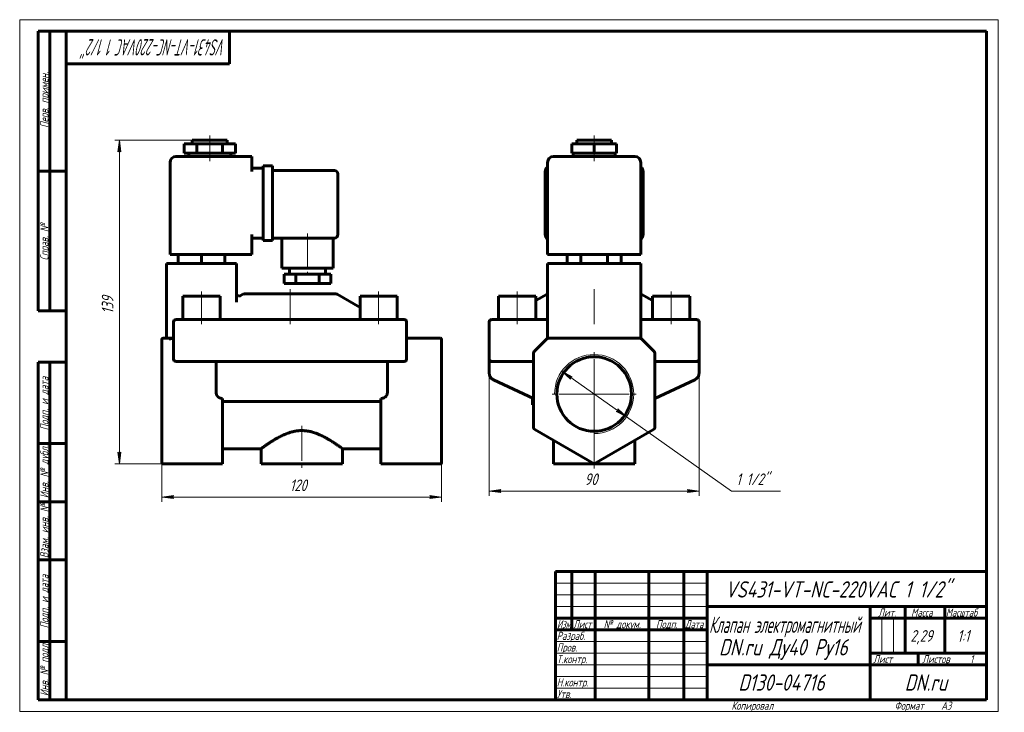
# Model space of a CAD drawing. Header units: millimetres. Extents: x 0 to 423, y 0 to 297.
import ezdxf

# ---------------------------------------------------------------- set-up
doc = ezdxf.new("R2010")
doc.units = ezdxf.units.MM
for name, pattern in [('K5LT_AXLED', [19.5, 15, -1.5, 1.5, -1.5]), ('K5LT_BASIC', [0]), ('K5LT_THIN', [0])]:
    doc.linetypes.add(name, pattern=pattern)
doc.layers.add('Системный слой', color=7, linetype='Continuous')
doc.layers.add('Системный слой (1)', color=7, linetype='Continuous', true_color=0x6c6c6c)
doc.styles.add('KDIMTEXTSTYLE', font='GOST_AU.SHX', dxfattribs={"width": 0.96, "oblique": 15, "height": 5})
doc.styles.add('KTEXTSTYLE', font='GOST_AU.SHX', dxfattribs={"width": 0.96, "height": 5})
doc.dimstyles.new('KDIMSTYLE (1.00)', dxfattribs={"dimtxt": 5, "dimasz": 1, "dimexe": 2, "dimexo": 0, "dimgap": 1, "dimtad": 1, "dimtxsty": 'KDIMTEXTSTYLE', "dimsah": 1, "dimcen": 0, "dimdle": 1, "dimadec": 0, "dimazin": 0, "dimtfac": 0.667, "dimtmove": 0, "dimatfit": 3, "dimfxl": 1, "dimtvp": 1, "dimtolj": 1, "dimtzin": 0, "dimarcsym": 0})

# ---------------------------------------------------------------- blocks, each defined once
blk = doc.blocks.new('U0')
at = {"layer": 'Системный слой (1)', "color": 150, "linetype": 'K5LT_BASIC', "lineweight": 60, "true_color": 0x0080ff}
for q in [(266.56, 172.84), (266.56, 172.83), (266.56, 172.83)]:
    blk.add_line((266.56, 172.83), q, dxfattribs=at)
blk = doc.blocks.new('U1')
at = {"layer": 'Системный слой (1)', "color": 150, "linetype": 'K5LT_BASIC', "lineweight": 60, "true_color": 0x0080ff}
for q in [(226.27, 159.95), (226.56, 160.24)]:
    blk.add_line((226.56, 160.24), q, dxfattribs=at)
blk = doc.blocks.new('U2')
at = {"layer": 'Системный слой (1)', "color": 150, "linetype": 'K5LT_BASIC', "lineweight": 60, "true_color": 0x0080ff}
for p, q in [((226.36, 160.04), (226.32, 160)), ((226.41, 160.09), (226.4, 160.09))]:
    blk.add_line(p, q, dxfattribs=at)
blk = doc.blocks.new('U3')
at = {"layer": 'Системный слой (1)', "color": 150, "linetype": 'K5LT_BASIC', "lineweight": 60, "true_color": 0x0080ff}
for q in [(266.56, 160.24), (266.85, 159.95)]:
    blk.add_line((266.56, 160.24), q, dxfattribs=at)
blk = doc.blocks.new('U4')
at = {"layer": 'Системный слой (1)', "color": 150, "linetype": 'K5LT_BASIC', "lineweight": 60, "true_color": 0x0080ff}
for q in [(226.56, 172.84), (226.56, 172.83), (226.56, 172.83)]:
    blk.add_line((226.56, 172.83), q, dxfattribs=at)
blk = doc.blocks.new('D0')
at = {"layer": 'Системный слой (1)'}
for points in [[(201.56, 94.58), (206.56, 95.24), (206.06, 94.58), (206.56, 93.92)], [(286.56, 93.92), (291.56, 94.58), (286.56, 95.24), (287.06, 94.58)]]:
    blk.add_hatch(color=7, dxfattribs=at).paths.add_polyline_path(points)
at = {"layer": 'Системный слой (1)', "color": 7, "linetype": 'K5LT_THIN', "lineweight": 18}
for p, q in [((201.56, 156.04), (201.56, 92.58)), ((291.56, 153.83), (291.56, 92.58)), ((201.56, 94.58), (206.56, 95.24)), ((206.56, 93.92), (201.56, 94.58)), ((206.56, 95.24), (206.06, 94.58)), ((206.06, 94.58), (206.56, 93.92)), ((287.06, 94.58), (286.56, 95.24)), ((286.56, 95.24), (291.56, 94.58)), ((291.56, 94.58), (286.56, 93.92)), ((286.56, 93.92), (287.06, 94.58))]:
    blk.add_line(p, q, dxfattribs=at)
blk.add_wipeout([(242.47, 95.58), (242.47, 102.97), (250.32, 102.97), (250.32, 95.58)]).dxf.layer = 'Системный слой (1)'
blk.add_line((201.56, 94.58), (291.56, 94.58), dxfattribs=at)
at = {"layer": 'Системный слой (1)', "color": 7, "insert": (242.47, 102.17), "char_height": 5, "attachment_point": 1, "style": 'KTEXTSTYLE'}
blk.add_mtext('\\H5.0;\\W1.000;\\Q15;\\Q15;\\W0.965;90', dxfattribs=at)
blk = doc.blocks.new('KDIMARROW_01')
at = {"layer": 'Системный слой'}
blk.add_hatch(color=0, dxfattribs=at).paths.add_polyline_path([(-5, -0.66), (0, 0), (-5, 0.66), (-4.5, 0)])
at = {"layer": 'Системный слой', "color": 0, "linetype": 'K5LT_THIN', "lineweight": 18}
for p, q in [((-4.5, 0), (-5, 0.66)), ((-5, 0.66), (0, 0)), ((0, 0), (-5, -0.66)), ((-5, -0.66), (-4.5, 0))]:
    blk.add_line(p, q, dxfattribs=at)
at = {"layer": 'Системный слой (1)', "color": 0, "linetype": 'K5LT_THIN', "lineweight": 18}
blk.add_line((61.07, 136.24), (60.07, 136.24), dxfattribs=at)
blk = doc.blocks.new('D1')
at = {"layer": 'Системный слой (1)'}
for points in [[(237.14, 143.7), (232.67, 146.05), (236.38, 142.63), (236.35, 143.45)], [(260.44, 126.43), (256.74, 129.86), (256.77, 129.03), (255.98, 128.78)]]:
    blk.add_hatch(color=7, dxfattribs=at).paths.add_polyline_path(points)
at = {"layer": 'Системный слой (1)', "color": 7, "linetype": 'K5LT_THIN', "lineweight": 18}
for p, q in [((232.67, 146.05), (237.14, 143.7)), ((236.38, 142.63), (232.67, 146.05)), ((232.67, 146.05), (260.44, 126.43)), ((237.14, 143.7), (236.35, 143.45)), ((236.35, 143.45), (236.38, 142.63)), ((255.98, 128.78), (256.77, 129.03)), ((260.44, 126.43), (255.98, 128.78)), ((256.77, 129.03), (256.74, 129.86)), ((256.74, 129.86), (260.44, 126.43))]:
    blk.add_line(p, q, dxfattribs=at)
blk.add_wipeout([(307.54, 95.58), (307.54, 102.97), (323.89, 102.97), (323.89, 95.58)]).dxf.layer = 'Системный слой (1)'
for p, q in [((260.44, 126.43), (305.54, 94.58)), ((305.54, 94.58), (326.57, 94.58))]:
    blk.add_line(p, q, dxfattribs=at)
at = {"layer": 'Системный слой (1)', "color": 7, "insert": (307.54, 102.17), "char_height": 5, "attachment_point": 1, "style": 'KTEXTSTYLE'}
blk.add_mtext('\\H5.0;\\W1.000;\\Q15;\\Q15;\\W0.965;1 1/2"', dxfattribs=at)
blk = doc.blocks.new('U5')
at = {"layer": 'Системный слой (1)', "color": 30, "linetype": 'K5LT_AXLED', "lineweight": 18, "true_color": 0xff8000}
for q in [(246.56, 154.24), (228.56, 136.24), (264.56, 136.24), (246.56, 118.24)]:
    blk.add_line((246.56, 136.24), q, dxfattribs=at)
blk = doc.blocks.new('U6')
at = {"layer": 'Системный слой (1)', "color": 150, "linetype": 'K5LT_BASIC', "lineweight": 60, "true_color": 0x0080ff}
for p, q in [((93.3, 178.6), (93.07, 179.24)), ((93.9, 178.26), (93.3, 178.6)), ((94.57, 178.37), (93.9, 178.26))]:
    blk.add_line(p, q, dxfattribs=at)
blk = doc.blocks.new('U7')
at = {"layer": 'Системный слой (1)', "color": 150, "linetype": 'K5LT_BASIC', "lineweight": 60, "true_color": 0x0080ff}
for p, q in [((87.07, 112.74), (103.57, 112.74)), ((138.57, 112.74), (155.07, 112.74))]:
    blk.add_line(p, q, dxfattribs=at)
blk = doc.blocks.new('D2')
at = {"layer": 'Системный слой (1)'}
for points in [[(61.07, 92), (66.07, 92.65), (65.57, 92), (66.07, 91.34)], [(181.07, 92), (176.07, 92.65), (176.57, 92), (176.07, 91.34)]]:
    blk.add_hatch(color=7, dxfattribs=at).paths.add_polyline_path(points)
at = {"layer": 'Системный слой (1)', "color": 7, "linetype": 'K5LT_THIN', "lineweight": 18}
for p, q in [((61.07, 136.24), (61.07, 90)), ((181.07, 127.89), (181.07, 90)), ((61.07, 92), (66.07, 92.65)), ((66.07, 91.34), (61.07, 92)), ((66.07, 92.65), (65.57, 92)), ((65.57, 92), (66.07, 91.34)), ((176.57, 92), (176.07, 92.65)), ((176.07, 92.65), (181.07, 92)), ((181.07, 92), (176.07, 91.34)), ((176.07, 91.34), (176.57, 92))]:
    blk.add_line(p, q, dxfattribs=at)
blk.add_wipeout([(115.93, 93), (115.93, 100.38), (125.8, 100.38), (125.8, 93)]).dxf.layer = 'Системный слой (1)'
blk.add_line((181.07, 92), (61.07, 92), dxfattribs=at)
at = {"layer": 'Системный слой (1)', "color": 7, "insert": (115.93, 99.58), "char_height": 5, "attachment_point": 1, "style": 'KTEXTSTYLE'}
blk.add_mtext('\\H5.0;\\W1.000;\\Q15;\\Q15;\\W0.965;120', dxfattribs=at)
blk = doc.blocks.new('D3')
at = {"layer": 'Системный слой (1)'}
for points in [[(43.48, 240.24), (42.83, 245.24), (42.17, 240.24), (42.83, 240.74)], [(42.83, 106.24), (43.48, 111.24), (42.83, 110.74), (42.17, 111.24)]]:
    blk.add_hatch(color=7, dxfattribs=at).paths.add_polyline_path(points)
at = {"layer": 'Системный слой (1)', "color": 7, "linetype": 'K5LT_THIN', "lineweight": 18}
for p, q in [((74.07, 245.24), (40.83, 245.24)), ((42.17, 240.24), (42.83, 245.24)), ((42.83, 245.24), (43.48, 240.24)), ((42.83, 240.74), (42.17, 240.24)), ((43.48, 240.24), (42.83, 240.74)), ((42.83, 106.24), (42.17, 111.24)), ((42.17, 111.24), (42.83, 110.74)), ((42.83, 110.74), (43.48, 111.24)), ((43.48, 111.24), (42.83, 106.24)), ((61.28, 106.24), (40.83, 106.24))]:
    blk.add_line(p, q, dxfattribs=at)
blk.add_wipeout([(41.83, 170.73), (34.44, 170.73), (34.44, 180.35), (41.83, 180.35)]).dxf.layer = 'Системный слой (1)'
blk.add_line((42.83, 106.24), (42.83, 245.24), dxfattribs=at)
at = {"layer": 'Системный слой (1)', "color": 7, "insert": (35.24, 170.73), "char_height": 5, "attachment_point": 1, "rotation": 90, "style": 'KTEXTSTYLE'}
blk.add_mtext('\\H5.0;\\W1.000;\\Q15;\\Q15;\\W0.965;139', dxfattribs=at)
blk = doc.blocks.new('U8')
at = {"color": 7, "linetype": 'K5LT_THIN', "lineweight": 18}
for p, q in [((0, 0), (0, 297)), ((0, 297), (420, 297)), ((420, 297), (420, 0)), ((230, 55), (295, 55)), ((230, 50), (295, 50)), ((230, 45), (295, 45)), ((369.96, 25), (369.96, 40)), ((374.98, 25), (374.98, 40)), ((230, 30), (295, 30)), ((230, 25), (295, 25)), ((230, 20), (295, 20)), ((230, 15), (295, 15)), ((230, 10), (295, 10)), ((420, 0), (0, 0))]:
    blk.add_line(p, q, dxfattribs=at)
at = {"color": 150, "linetype": 'K5LT_BASIC', "lineweight": 60, "true_color": 0x0080ff}
for p, q in [((8, 172), (8, 292)), ((20, 292), (8, 292)), ((13, 172), (13, 292)), ((20, 5), (20, 292)), ((20, 292), (415, 292)), ((90, 292), (90, 278)), ((415, 292), (415, 5)), ((90, 278), (20, 278)), ((20, 232), (8, 232)), ((20, 172), (8, 172)), ((8, 5), (8, 150)), ((20, 150), (8, 150)), ((13, 5), (13, 150)), ((20, 115), (8, 115)), ((20, 90), (8, 90)), ((20, 65), (8, 65)), ((230, 60), (415, 60)), ((230, 5), (230, 60)), ((237, 35), (237, 60)), ((247, 5), (247, 60)), ((270, 5), (270, 60)), ((285, 5), (285, 60)), ((295, 5), (295, 60)), ((295, 45), (415, 45)), ((365, 5), (365, 45)), ((380, 25), (380, 45)), ((397, 25), (397, 45)), ((230, 40), (295, 40)), ((365, 40), (380, 40)), ((380, 40), (415, 40)), ((230, 35), (295, 35)), ((20, 30), (8, 30)), ((365, 25), (415, 25)), ((385.57, 20), (385.57, 25)), ((295, 20), (365, 20)), ((365, 20), (415, 20)), ((20, 5), (8, 5)), ((415, 5), (20, 5))]:
    blk.add_line(p, q, dxfattribs=at)
at = {"color": 7, "attachment_point": 1, "style": 'KTEXTSTYLE'}
for s, insert, char_height, rotation in [('\\H5.0;\\W1.000;\\Q15;\\Q15;\\W0.607;\\H7.00;VS431-VT-NC-220VAC 1 1/2"', (88.53, 281.64), 7, 180), ('\\H5.0;\\W1.000;\\Q15;\\Q15;\\W0.965;\\H3.50;Перв. примен.', (8.82, 250.52), 3.5, 90), ('\\H5.0;\\W1.000;\\Q15;\\Q15;\\W0.965;\\H3.50;Справ. №', (8.82, 193.63), 3.5, 90), ('\\H5.0;\\W1.000;\\Q15;\\Q15;\\W0.965;\\H3.50;Подп. и дата', (8.82, 120.66), 3.5, 90), ('\\H5.0;\\W1.000;\\Q15;\\Q15;\\W0.965;\\H3.50;Инв. № дубл.', (8.82, 91.57), 3.5, 90), ('\\H5.0;\\W1.000;\\Q15;\\Q15;\\W0.965;\\H3.50;Взам. инв. №', (8.82, 65.8), 3.5, 90), ('\\H5.0;\\W1.000;\\Q15;\\Q15;\\W0.965;\\H3.50;Подп. и дата', (8.82, 35.66), 3.5, 90), ('\\H5.0;\\W1.000;\\Q15;\\Q15;\\W0.965;\\H3.50;Инв. № подл.', (8.82, 6.57), 3.5, 90)]:
    blk.add_mtext(s, dxfattribs=dict(at, insert=insert, char_height=char_height, rotation=rotation))
for s, insert, char_height in [('\\H5.0;\\W1.000;\\Q15;\\Q15;\\W0.965;\\H7.00;VS431-VT-NC-220VAC 1 1/2"', (302.79, 55.86), 7), ('\\H5.0;\\W1.000;\\Q15;\\Q15;\\W0.965;\\H3.50;Лит.', (368.47, 44.18), 3.5), ('\\H5.0;\\W1.000;\\Q15;\\Q15;\\W0.965;\\H3.50;Масса', (382.58, 44.18), 3.5), ('\\H5.0;\\W1.000;\\Q15;\\Q15;\\W0.930;\\H3.50;Масштаб', (397.52, 44.18), 3.5), ('\\H5.0;\\W1.000;\\Q15;\\Q15;\\W0.784;\\H3.50;Изм.', (230.62, 39.18), 3.5), ('\\H5.0;\\W1.000;\\Q15;\\Q15;\\W0.799;\\H3.50;Лист', (237.61, 39.18), 3.5), ('\\H5.0;\\W1.000;\\Q15;\\Q15;\\W0.965;\\H3.50;№ докум.', (250.63, 39.18), 3.5), ('\\H5.0;\\W1.000;\\Q15;\\Q15;\\W0.965;\\H3.50;Подп.', (273.1, 39.18), 3.5), ('\\H5.0;\\W1.000;\\Q15;\\Q15;\\W0.799;\\H3.50;Дата', (285.61, 39.18), 3.5), ('\\H5.0;\\W1.000;\\Q15;\\Q15;\\W0.672;\\H7.00;Клапан электромагнитный', (295.88, 40.69), 7), ('\\H5.0;\\W1.000;\\Q15;\\Q15;\\W0.965;\\H3.50;Разраб.', (230.5, 34.18), 3.5), ('\\H5.0;\\W1.000;\\Q15;\\Q15;\\W0.965;2,29', (382.3, 34.9), 5), ('\\H5.0;\\W1.000;\\Q15;\\Q15;\\W0.965;{\\c16711680;1:1}', (402.44, 34.9), 5), ('\\H5.0;\\W1.000;\\Q15;\\Q15;\\W0.965;\\H7.00;DN.ru Ду40 Ру16', (300.11, 31.02), 7), ('\\H5.0;\\W1.000;\\Q15;\\Q15;\\W0.965;\\H3.50;Пров.', (230.5, 29.18), 3.5), ('\\H5.0;\\W1.000;\\Q15;\\Q15;\\W0.965;\\H3.50;Т.контр.', (230.5, 24.18), 3.5), ('\\H5.0;\\W1.000;\\Q15;\\Q15;\\W0.965;\\H3.50;Лист', (366.32, 24.18), 3.5), ('\\H5.0;\\W1.000;\\Q15;\\Q15;\\W0.965;\\H3.50;Листов', (387.36, 24.18), 3.5), ('\\H5.0;\\W1.000;\\Q15;\\Q15;\\W0.965;\\H3.50;1', (407.91, 24.18), 3.5), ('\\H5.0;\\W1.000;\\Q15;\\Q15;\\W0.965;\\H3.50;Н.контр.', (230.5, 14.18), 3.5), ('\\H5.0;\\W1.000;\\Q15;\\Q15;\\W0.965;\\H7.00;D130-04716', (308.45, 15.86), 7), ('\\H5.0;\\W1.000;\\Q15;\\Q15;\\W0.965;\\H7.00;DN.ru', (379.84, 15.86), 7), ('\\H5.0;\\W1.000;\\Q15;\\Q15;\\W0.965;\\H3.50;Утв.', (230.5, 9.18), 3.5), ('\\H5.0;\\W1.000;\\Q15;\\Q15;\\W0.965;\\H3.50;Копировал', (305.5, 4.18), 3.5), ('\\H5.0;\\W1.000;\\Q15;\\Q15;\\W0.965;\\H3.50;Формат', (375.5, 4.18), 3.5), ('\\H5.0;\\W1.000;\\Q15;\\Q15;\\W0.965;\\H3.50;A3', (395.5, 4.18), 3.5)]:
    blk.add_mtext(s, dxfattribs=dict(at, insert=insert, char_height=char_height))

msp = doc.modelspace()

# ---------------------------------------------------------------- linework, layer by layer
at = {"layer": 'Системный слой (1)', "color": 150, "linetype": 'K5LT_BASIC', "lineweight": 60, "true_color": 0x0080ff}
for p, q in [((74.07, 243.741), (74.07, 245.241)), ((74.07, 245.241), (89.07, 245.241)), ((89.07, 243.741), (89.07, 245.241)), ((239.059, 243.741), (239.059, 245.241)), ((239.059, 245.241), (254.059, 245.241)), ((254.059, 243.741), (254.059, 245.241)), ((70.57, 239.741), (70.57, 243.741)), ((70.57, 243.741), (76.07, 243.741)), ((76.07, 243.741), (87.07, 243.741)), ((76.07, 239.741), (76.07, 243.741)), ((87.07, 239.741), (87.07, 243.741)), ((87.07, 243.741), (92.57, 243.741)), ((92.57, 239.741), (92.57, 243.741)), ((237.033, 243.741), (246.559, 243.741)), ((237.033, 239.741), (237.033, 243.741)), ((246.559, 239.741), (246.559, 243.741)), ((246.559, 243.741), (256.085, 243.741)), ((256.085, 239.741), (256.085, 243.741)), ((99.57, 238.241), (67.07, 238.241)), ((70.57, 239.741), (76.07, 239.741)), ((72.57, 238.241), (72.57, 239.741)), ((76.07, 239.741), (87.07, 239.741)), ((87.07, 239.741), (92.57, 239.741)), ((90.57, 238.241), (90.57, 239.741)), ((99.57, 238.241), (99.57, 235.741)), ((264.059, 238.241), (229.059, 238.241)), ((237.033, 239.741), (246.559, 239.741)), ((237.559, 238.241), (237.559, 239.741)), ((246.559, 239.741), (256.085, 239.741)), ((255.559, 238.241), (255.559, 239.741)), ((64.57, 196.241), (64.57, 235.741)), ((99.57, 231.741), (99.57, 235.741)), ((99.57, 233.241), (104.57, 233.241)), ((104.57, 234.241), (108.57, 234.241)), ((104.57, 231.741), (104.57, 234.241)), ((108.57, 234.241), (108.57, 231.741)), ((226.559, 196.241), (226.559, 235.741)), ((266.559, 196.241), (266.559, 235.741)), ((104.57, 231.741), (104.57, 204.741)), ((108.57, 232.241), (135.07, 232.241)), ((108.57, 231.741), (108.57, 204.741)), ((136.57, 230.741), (136.57, 204.741)), ((225.559, 204.741), (225.559, 231.741)), ((267.559, 231.741), (267.559, 204.741)), ((99.57, 196.241), (99.57, 204.741)), ((99.57, 203.241), (104.57, 203.241)), ((104.57, 202.241), (104.57, 204.741)), ((108.57, 204.741), (108.57, 202.241)), ((108.57, 203.241), (135.07, 203.241)), ((112.57, 203.241), (112.57, 190.241)), ((134.57, 203.241), (134.57, 190.241)), ((104.57, 202.241), (108.57, 202.241)), ((67.07, 196.241), (64.57, 196.241)), ((67.07, 196.241), (99.57, 196.241)), ((68.07, 196.241), (68.07, 192.241)), ((78.07, 196.241), (78.07, 192.241)), ((88.07, 196.241), (88.07, 192.241)), ((229.059, 196.241), (226.559, 196.241)), ((229.059, 196.241), (264.059, 196.241)), ((235.012, 196.241), (235.012, 192.241)), ((240.785, 196.241), (240.785, 192.241)), ((252.332, 196.241), (252.332, 192.241)), ((258.106, 196.241), (258.106, 192.241)), ((266.559, 196.241), (264.059, 196.241)), ((63.07, 192.241), (63.07, 160.241)), ((63.07, 192.241), (65.57, 192.241)), ((90.57, 192.241), (65.57, 192.241)), ((90.57, 192.241), (93.07, 192.241)), ((93.07, 192.241), (93.07, 175.712)), ((134.57, 190.241), (112.57, 190.241)), ((115.82, 190.241), (115.82, 187.741)), ((131.32, 190.241), (131.32, 187.741)), ((226.559, 192.241), (229.059, 192.241)), ((226.559, 192.241), (226.559, 160.241)), ((264.059, 192.241), (229.059, 192.241)), ((264.059, 192.241), (266.559, 192.241)), ((266.559, 192.241), (266.559, 160.241)), ((113.57, 187.741), (113.57, 183.741)), ((118.57, 187.741), (113.57, 187.741)), ((118.57, 187.741), (118.57, 183.741)), ((128.57, 187.741), (118.57, 187.741)), ((133.57, 187.741), (128.57, 187.741)), ((128.57, 187.741), (128.57, 183.741)), ((133.57, 187.741), (133.57, 183.741)), ((118.57, 183.741), (113.57, 183.741)), ((128.57, 183.741), (118.57, 183.741)), ((133.57, 183.741), (128.57, 183.741)), ((70.07, 178.241), (86.07, 178.241)), ((70.07, 168.241), (70.07, 178.241)), ((86.07, 168.241), (86.07, 178.241)), ((95.837, 179.107), (94.569, 178.374)), ((135.802, 179.241), (96.337, 179.241)), ((136.302, 179.107), (146.07, 173.467)), ((146.07, 178.241), (162.07, 178.241)), ((146.07, 168.241), (146.07, 178.241)), ((162.07, 168.241), (162.07, 178.241)), ((205.559, 168.241), (205.559, 178.241)), ((205.559, 178.241), (221.559, 178.241)), ((226.327, 179.107), (221.559, 176.354)), ((221.559, 168.241), (221.559, 178.241)), ((266.791, 179.107), (271.559, 176.354)), ((271.559, 178.241), (287.559, 178.241)), ((271.559, 168.241), (271.559, 178.241)), ((287.559, 168.241), (287.559, 178.241)), ((66.07, 167.241), (66.07, 151.241)), ((67.07, 168.241), (69.07, 168.241)), ((163.07, 168.241), (69.07, 168.241)), ((163.07, 168.241), (165.07, 168.241)), ((166.07, 151.241), (166.07, 167.241)), ((201.559, 167.241), (201.559, 151.241)), ((202.559, 168.241), (204.559, 168.241)), ((204.559, 168.241), (226.559, 168.241)), ((266.559, 168.241), (288.559, 168.241)), ((288.559, 168.241), (290.559, 168.241)), ((291.559, 167.241), (291.559, 151.241)), ((61.07, 159.594), (61.07, 159.741)), ((61.07, 154.18), (61.07, 159.594)), ((64.191, 160.241), (61.57, 160.241)), ((65.57, 160.241), (64.191, 160.241)), ((65.57, 160.241), (66.07, 160.241)), ((166.07, 160.241), (180.57, 160.241)), ((181.07, 159.741), (181.07, 159.594)), ((181.07, 154.18), (181.07, 159.594)), ((226.266, 159.948), (220.852, 154.534)), ((226.278, 159.96), (226.266, 159.948)), ((226.559, 160.241), (226.973, 160.241)), ((266.145, 160.241), (226.973, 160.241)), ((266.559, 160.241), (266.145, 160.241)), ((266.702, 160.098), (266.645, 160.155)), ((272.266, 154.534), (266.852, 159.948)), ((61.07, 153.826), (61.07, 154.18)), ((61.07, 121.829), (61.07, 153.826)), ((181.07, 154.18), (181.07, 153.826)), ((181.07, 121.829), (181.07, 153.826)), ((220.559, 153.826), (220.559, 121.829)), ((272.559, 121.829), (272.559, 153.826)), ((69.07, 150.241), (67.07, 150.241)), ((69.07, 150.241), (111.636, 150.241)), ((84.341, 150.241), (84.341, 136.867)), ((111.636, 150.241), (121.07, 150.241)), ((121.07, 150.241), (130.504, 150.241)), ((130.504, 150.241), (163.07, 150.241)), ((157.798, 150.241), (157.798, 136.867)), ((165.07, 150.241), (163.07, 150.241)), ((201.559, 151.241), (201.559, 150.241)), ((201.559, 151.241), (201.559, 150.363)), ((201.559, 150.484), (201.559, 150.785)), ((201.559, 150.241), (201.559, 150.241)), ((202.559, 150.241), (201.559, 150.241)), ((201.559, 150.241), (201.559, 145.136)), ((204.559, 150.241), (202.559, 150.241)), ((204.559, 150.241), (220.559, 150.241)), ((272.559, 150.241), (288.559, 150.241)), ((290.559, 150.241), (288.559, 150.241)), ((290.559, 150.241), (291.559, 150.241)), ((291.559, 151.241), (291.559, 150.241)), ((291.559, 151.241), (291.559, 150.363)), ((291.559, 150.484), (291.559, 150.755)), ((291.559, 150.241), (291.559, 150.241)), ((291.559, 150.241), (291.559, 145.135)), ((220.559, 134.365), (203.291, 142.417)), ((220.559, 134.365), (203.291, 142.417)), ((203.291, 142.417), (220.559, 134.365)), ((289.827, 142.417), (272.559, 134.365)), ((289.827, 142.417), (272.559, 134.365)), ((87.07, 121.829), (87.07, 134.365)), ((87.07, 133.101), (155.07, 133.101)), ((155.07, 121.829), (155.07, 134.365)), ((220.059, 133.561), (220.059, 134.598)), ((220.059, 131.561), (220.059, 133.561)), ((220.559, 133.561), (220.059, 133.561)), ((220.559, 131.561), (220.059, 131.561)), ((272.559, 134.365), (273.091, 134.613)), ((61.07, 121.396), (61.07, 121.829)), ((61.07, 106.818), (61.07, 121.396)), ((87.07, 121.829), (87.07, 120.963)), ((87.07, 106.241), (87.07, 120.963)), ((155.07, 120.963), (155.07, 121.829)), ((155.07, 106.241), (155.07, 120.963)), ((181.07, 121.829), (181.07, 121.396)), ((181.07, 106.818), (181.07, 121.396)), ((221.059, 120.963), (246.559, 106.241)), ((246.559, 106.241), (272.059, 120.963)), ((229.059, 116.344), (229.059, 106.241)), ((264.059, 116.344), (264.059, 106.241)), ((103.57, 112.741), (103.57, 106.241)), ((138.57, 112.741), (138.57, 106.241)), ((87.07, 106.241), (61.57, 106.241)), ((138.57, 106.241), (103.57, 106.241)), ((155.07, 106.241), (180.57, 106.241)), ((264.059, 106.241), (229.059, 106.241)), ((246.559, 106.241), (246.559, 106.818))]:
    msp.add_line(p, q, dxfattribs=at)
at = {"layer": 'Системный слой (1)', "color": 30, "linetype": 'K5LT_AXLED', "lineweight": 18, "true_color": 0xff8000}
for p, q in [((81.57, 241.741), (81.57, 247.241)), ((246.559, 241.741), (246.559, 247.241)), ((81.57, 236.241), (81.57, 241.741)), ((246.559, 236.241), (246.559, 241.741)), ((123.57, 205.241), (123.57, 185.741)), ((78.07, 166.241), (78.07, 180.241)), ((116.07, 166.241), (116.07, 181.241)), ((154.07, 166.241), (154.07, 180.241)), ((213.559, 166.241), (213.559, 180.241)), ((246.559, 166.241), (246.559, 181.241)), ((279.559, 166.241), (279.559, 180.241))]:
    msp.add_line(p, q, dxfattribs=at)
at = {"layer": 'Системный слой (1)', "color": 150, "linetype": 'K5LT_BASIC', "lineweight": 60, "true_color": 0x0080ff}
msp.add_circle((246.559, 136.241), 16, dxfattribs=at)
for centre, radius, start, end in [((67.07, 235.741), 2.5, 90, 180), ((229.059, 235.741), 2.5, 90, 180), ((264.059, 235.741), 2.5, 0, 90), ((228.059, 231.741), 2.5, 126.8699, 180), ((265.059, 231.741), 2.5, 0, 53.1301), ((135.07, 230.741), 1.5, 0, 90), ((135.07, 204.741), 1.5, 270, 0), ((228.059, 204.741), 2.5, 180, 233.1301), ((265.059, 204.741), 2.5, 306.8699, 0), ((96.337, 178.241), 1, 90, 120), ((135.802, 178.241), 1, 60, 90), ((226.827, 178.241), 1, 105.54227, 120), ((266.291, 178.241), 1, 60, 74.45773), ((67.07, 167.241), 1, 90, 180), ((165.07, 167.241), 1, 0, 90), ((202.559, 167.241), 1, 90, 180), ((290.559, 167.241), 1, 0, 90), ((61.57, 159.741), 0.5, 90, 180), ((180.57, 159.741), 0.5, 0, 90), ((226.973, 159.241), 1, 90, 135), ((266.145, 159.241), 1, 45, 90), ((221.559, 153.826), 1, 135, 180), ((271.559, 153.826), 1, 0, 45), ((67.07, 151.241), 1, 180, 270), ((165.07, 151.241), 1, 270, 0), ((202.559, 151.241), 1, 180, 270), ((290.559, 151.241), 1, 270, 0), ((221.559, 121.829), 1, 180, 240), ((271.559, 121.829), 1, 300, 0)]:
    msp.add_arc(centre, radius, start, end, dxfattribs=at)
at = {"layer": 'Системный слой (1)', "color": 7, "linetype": 'K5LT_THIN', "lineweight": 18}
msp.add_arc((246.559, 136.241), 17, 270, 180, dxfattribs=at)
at = {"layer": 'Системный слой (1)', "color": 150, "linetype": 'K5LT_BASIC', "lineweight": 60, "true_color": 0x0080ff}
for points, knots in [([(93.07, 179.241), (93.07, 179.239), (93.07, 179.238), (93.07, 179.235), (93.07, 179.233), (93.07, 179.229), (93.07, 179.227), (93.07, 179.223), (93.07, 179.221), (93.07, 179.217), (93.07, 179.215), (93.07, 179.212)], [0, 0, 0, 0, 0.6870943, 0.6870943, 1.6870943, 1.6870943, 2.6870943, 2.6870943, 3.6870943, 3.6870943, 5, 5, 5, 5]), ([(226.556, 172.833), (226.557, 172.835), (226.557, 172.836), (226.557, 172.84), (226.558, 172.842), (226.558, 172.846), (226.558, 172.849), (226.559, 172.854), (226.559, 172.857), (226.559, 172.863), (226.559, 172.867), (226.559, 172.87)], [0, 0, 0, 0, 0.4, 0.4, 0.8, 0.8, 1.2, 1.2, 1.6, 1.6, 2, 2, 2, 2]), ([(266.561, 172.833), (266.561, 172.835), (266.561, 172.836), (266.56, 172.84), (266.56, 172.842), (266.56, 172.846), (266.56, 172.849), (266.559, 172.854), (266.559, 172.857), (266.559, 172.863), (266.559, 172.867), (266.559, 172.87)], [0, 0, 0, 0, 0.4, 0.4, 0.8, 0.8, 1.2, 1.2, 1.6, 1.6, 2, 2, 2, 2]), ([(65.57, 160.241), (65.502, 160.241), (65.369, 160.144), (65.164, 160.091), (64.965, 160.035), (64.769, 159.996), (64.573, 159.968), (64.381, 159.951), (64.254, 159.948), (64.191, 159.948)], [0, 0, 0, 0, 0.1940726, 0.3623054, 0.5074538, 0.6457869, 0.7773047, 0.8921854, 1, 1, 1, 1]), ([(203.291, 142.417), (203.29, 142.417), (203.288, 142.418), (203.278, 142.423), (203.268, 142.427), (203.247, 142.438), (203.234, 142.444), (203.196, 142.463), (203.171, 142.476), (203.097, 142.515), (203.048, 142.543), (202.904, 142.631), (202.812, 142.694), (202.617, 142.845), (202.516, 142.935), (202.325, 143.129), (202.236, 143.232), (202.072, 143.452), (201.998, 143.568), (201.865, 143.808), (201.807, 143.933), (201.709, 144.189), (201.669, 144.319), (201.607, 144.584), (201.585, 144.718), (201.564, 144.943), (201.559, 145.035), (201.559, 145.129), (201.559, 145.133), (201.559, 145.136)], [0.0088822, 0.0088822, 0.0088822, 0.0088822, 0.0355288, 0.0355288, 0.2083134, 0.2083134, 0.4432733, 0.4432733, 0.9131933, 0.9131933, 1.8530331, 1.8530331, 3.7238307, 3.7238307, 5.98359, 5.98359, 8.2685239, 8.2685239, 10.5664437, 10.5664437, 12.8647407, 12.8647407, 15.1506502, 15.1506502, 17.4115273, 17.4115273, 18.9435309, 18.9435309, 18.99666, 18.99666, 18.99666, 18.99666]), ([(289.827, 142.417), (289.828, 142.417), (289.83, 142.418), (289.84, 142.423), (289.849, 142.427), (289.871, 142.438), (289.884, 142.444), (289.921, 142.463), (289.946, 142.476), (290.021, 142.515), (290.07, 142.543), (290.214, 142.631), (290.306, 142.694), (290.501, 142.845), (290.602, 142.935), (290.793, 143.129), (290.882, 143.232), (291.046, 143.452), (291.12, 143.568), (291.253, 143.808), (291.311, 143.933), (291.409, 144.189), (291.449, 144.319), (291.511, 144.584), (291.533, 144.718), (291.554, 144.943), (291.559, 145.035), (291.559, 145.129), (291.559, 145.133), (291.559, 145.136)], [0.0088822, 0.0088822, 0.0088822, 0.0088822, 0.0355288, 0.0355288, 0.2083134, 0.2083134, 0.4432733, 0.4432733, 0.9131933, 0.9131933, 1.8530331, 1.8530331, 3.7238307, 3.7238307, 5.98359, 5.98359, 8.2685239, 8.2685239, 10.5664437, 10.5664437, 12.8647407, 12.8647407, 15.1506502, 15.1506502, 17.4115273, 17.4115273, 18.9435309, 18.9435309, 18.99666, 18.99666, 18.99666, 18.99666]), ([(203.291, 142.417), (203.291, 142.417), (203.291, 142.417), (203.291, 142.417), (203.291, 142.417), (203.291, 142.417), (203.291, 142.417), (203.29, 142.417), (203.29, 142.417), (203.289, 142.418), (203.289, 142.418), (203.287, 142.418), (203.287, 142.419), (203.284, 142.42), (203.282, 142.421), (203.277, 142.423), (203.274, 142.425), (203.265, 142.429), (203.26, 142.432), (203.244, 142.439), (203.234, 142.444), (203.205, 142.458), (203.187, 142.468), (203.15, 142.487), (203.132, 142.497), (203.096, 142.516), (203.078, 142.527), (203.046, 142.545), (203.032, 142.553), (203.018, 142.562)], [0.0014088, 0.0014088, 0.0014088, 0.0014088, 0.0040909, 0.0040909, 0.0095906, 0.0095906, 0.02059, 0.02059, 0.0425888, 0.0425888, 0.0865863, 0.0865863, 0.1731726, 0.1731726, 0.3449364, 0.3449364, 0.6413107, 0.6413107, 1.1854758, 1.1854758, 2.1766312, 2.1766312, 3.9645612, 3.9645612, 5.7645612, 5.7645612, 7.5645612, 7.5645612, 9, 9, 9, 9]), ([(289.827, 142.417), (289.827, 142.417), (289.827, 142.417), (289.827, 142.417), (289.827, 142.417), (289.827, 142.417), (289.827, 142.417), (289.828, 142.417), (289.828, 142.417), (289.829, 142.418), (289.829, 142.418), (289.83, 142.418), (289.831, 142.419), (289.834, 142.42), (289.836, 142.421), (289.841, 142.423), (289.844, 142.425), (289.852, 142.429), (289.858, 142.432), (289.874, 142.439), (289.884, 142.444), (289.913, 142.458), (289.931, 142.468), (289.967, 142.487), (289.986, 142.497), (290.022, 142.516), (290.04, 142.527), (290.072, 142.545), (290.086, 142.553), (290.1, 142.562)], [0.0014087, 0.0014087, 0.0014087, 0.0014087, 0.0040909, 0.0040909, 0.0095906, 0.0095906, 0.0205898, 0.0205898, 0.0425884, 0.0425884, 0.0865855, 0.0865855, 0.1731711, 0.1731711, 0.3449334, 0.3449334, 0.6413047, 0.6413047, 1.1854638, 1.1854638, 2.1766074, 2.1766074, 3.9645135, 3.9645135, 5.7645135, 5.7645135, 7.5645135, 7.5645135, 9, 9, 9, 9]), ([(87.07, 134.365), (87.017, 134.366), (86.955, 134.368), (86.863, 134.373), (86.794, 134.379), (86.703, 134.388), (86.615, 134.399), (86.527, 134.412), (86.442, 134.428), (86.357, 134.445), (86.275, 134.465), (86.195, 134.486), (86.117, 134.509), (86.018, 134.541), (85.922, 134.575), (85.831, 134.613), (85.766, 134.642), (85.703, 134.671), (85.642, 134.702), (85.584, 134.733), (85.528, 134.765), (85.468, 134.801), (85.4, 134.845), (85.323, 134.898), (85.257, 134.947), (85.211, 134.984), (85.176, 135.013), (85.139, 135.045), (85.091, 135.088), (85.055, 135.123), (85.002, 135.176), (84.95, 135.23), (84.878, 135.314), (84.816, 135.392), (84.753, 135.48), (84.7, 135.562), (84.654, 135.64), (84.615, 135.71), (84.585, 135.77), (84.554, 135.836), (84.534, 135.882), (84.506, 135.953), (84.488, 136.001), (84.461, 136.08), (84.442, 136.139), (84.425, 136.203), (84.411, 136.258), (84.398, 136.314), (84.386, 136.375), (84.376, 136.431), (84.368, 136.486), (84.36, 136.54), (84.354, 136.595), (84.349, 136.649), (84.345, 136.704), (84.343, 136.758), (84.341, 136.812), (84.341, 136.848), (84.341, 136.867)], [0, 0, 0, 0, 0.0385861, 0.0448549, 0.0669954, 0.0888118, 0.110476, 0.1317417, 0.1527517, 0.1733991, 0.1939372, 0.2139784, 0.2336385, 0.2526513, 0.2894638, 0.3070986, 0.3241467, 0.3410326, 0.357403, 0.373422, 0.3888921, 0.4041716, 0.4238098, 0.447919, 0.4716893, 0.4835928, 0.490567, 0.5046123, 0.5186371, 0.5378973, 0.5404476, 0.5732813, 0.5922055, 0.6203145, 0.6454307, 0.6705588, 0.6909224, 0.7113356, 0.7284189, 0.739471, 0.7642058, 0.7645783, 0.7948891, 0.8013338, 0.8253796, 0.8395092, 0.8496248, 0.8661452, 0.8810845, 0.8944192, 0.9077407, 0.9210135, 0.9342518, 0.947436, 0.9605998, 0.9737414, 0.9868766, 1, 1, 1, 1]), ([(155.07, 134.365), (155.122, 134.366), (155.184, 134.368), (155.276, 134.373), (155.345, 134.379), (155.436, 134.388), (155.524, 134.399), (155.612, 134.412), (155.697, 134.428), (155.782, 134.445), (155.864, 134.465), (155.944, 134.486), (156.022, 134.509), (156.122, 134.541), (156.217, 134.575), (156.308, 134.613), (156.373, 134.642), (156.436, 134.671), (156.497, 134.702), (156.555, 134.733), (156.611, 134.765), (156.671, 134.801), (156.739, 134.845), (156.816, 134.898), (156.882, 134.947), (156.928, 134.984), (156.963, 135.013), (157, 135.045), (157.048, 135.088), (157.084, 135.123), (157.138, 135.176), (157.189, 135.23), (157.261, 135.314), (157.323, 135.392), (157.386, 135.48), (157.439, 135.562), (157.485, 135.64), (157.524, 135.71), (157.554, 135.77), (157.585, 135.836), (157.605, 135.882), (157.633, 135.953), (157.651, 136.001), (157.678, 136.08), (157.697, 136.139), (157.714, 136.203), (157.728, 136.258), (157.741, 136.314), (157.753, 136.375), (157.763, 136.431), (157.772, 136.486), (157.779, 136.54), (157.785, 136.595), (157.79, 136.649), (157.794, 136.704), (157.796, 136.758), (157.798, 136.812), (157.798, 136.848), (157.798, 136.867)], [0, 0, 0, 0, 0.0385861, 0.0448549, 0.0669954, 0.0888118, 0.110476, 0.1317417, 0.1527517, 0.1733991, 0.1939372, 0.2139784, 0.2336385, 0.2526513, 0.2894638, 0.3070986, 0.3241467, 0.3410326, 0.357403, 0.373422, 0.3888921, 0.4041716, 0.4238098, 0.447919, 0.4716893, 0.4835928, 0.490567, 0.5046123, 0.5186371, 0.5378973, 0.5404476, 0.5732813, 0.5922055, 0.6203145, 0.6454307, 0.6705588, 0.6909224, 0.7113356, 0.7284189, 0.739471, 0.7642058, 0.7645783, 0.7948891, 0.8013338, 0.8253796, 0.8395092, 0.8496248, 0.8661452, 0.8810845, 0.8944192, 0.9077407, 0.9210135, 0.9342518, 0.947436, 0.9605998, 0.9737414, 0.9868766, 1, 1, 1, 1]), ([(138.57, 112.741), (138.569, 112.741), (138.532, 112.769), (138.386, 112.877), (138.195, 113.018), (137.966, 113.187), (137.684, 113.393), (137.377, 113.615), (137.058, 113.844), (136.737, 114.072), (136.381, 114.322), (135.99, 114.593), (135.563, 114.886), (135.042, 115.236), (134.419, 115.646), (133.686, 116.115), (132.978, 116.55), (132.316, 116.943), (131.66, 117.319), (130.935, 117.716), (130.137, 118.128), (129.394, 118.488), (128.715, 118.795), (128.11, 119.051), (127.51, 119.288), (126.853, 119.528), (126.123, 119.768), (125.31, 120), (124.537, 120.183), (123.811, 120.323), (123.141, 120.425), (122.464, 120.499), (121.79, 120.544), (121.325, 120.556), (120.889, 120.557), (120.462, 120.548), (119.848, 120.513), (119.163, 120.446), (118.422, 120.341), (117.627, 120.189), (116.905, 120.017), (116.251, 119.836), (115.593, 119.632), (114.87, 119.381), (114.083, 119.075), (113.28, 118.733), (112.465, 118.356), (111.642, 117.945), (110.901, 117.552), (110.247, 117.187), (109.62, 116.824), (108.965, 116.431), (108.288, 116.01), (107.643, 115.596), (107.033, 115.194), (106.461, 114.808), (105.931, 114.443), (105.445, 114.102), (105.004, 113.789), (104.643, 113.529), (104.354, 113.319), (104.1, 113.133), (103.874, 112.967), (103.698, 112.836), (103.595, 112.76), (103.57, 112.741), (103.57, 112.741), (103.57, 112.741)], [0, 0, 0, 0, 0.01276234, 0.02340085, 0.03191441, 0.04049573, 0.04914421, 0.05786168, 0.06456299, 0.07137586, 0.07838019, 0.08546495, 0.09278393, 0.10025692, 0.1105814, 0.12090452, 0.13122396, 0.13869013, 0.1460017, 0.15517845, 0.16415014, 0.17291572, 0.17930182, 0.18553709, 0.19149234, 0.19731823, 0.20484649, 0.21243383, 0.22007752, 0.22599202, 0.23195046, 0.23790077, 0.24380084, 0.2495373, 0.24999778, 0.25516396, 0.26062619, 0.26603095, 0.2731283, 0.28025238, 0.28740454, 0.2929061, 0.2984807, 0.30607743, 0.31390898, 0.32197309, 0.33077534, 0.33983608, 0.34915392, 0.35619904, 0.36316629, 0.37227573, 0.38139215, 0.39051502, 0.39976992, 0.40902704, 0.41828514, 0.42758558, 0.43699025, 0.44649638, 0.45378628, 0.4611455, 0.47106026, 0.48081764, 0.49041819, 0.49936276, 0.49999343, 0.49999343, 0.49999343, 0.49999343])]:
    msp.add_open_spline(points, degree=3, knots=knots, dxfattribs=at)
for points in [[(61.57, 106.241), (61.277, 106.241), (61.07, 106.48), (61.07, 106.818)], [(180.57, 106.241), (180.862, 106.241), (181.07, 106.48), (181.07, 106.818)]]:
    msp.add_rational_spline(points, [1, 0.804737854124, 0.804737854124, 1], degree=3, dxfattribs=at)

# ---------------------------------------------------------------- block references
at = {"layer": 'Системный слой (1)'}
for name in ['U6', 'U4', 'U0', 'U1', 'U2', 'U3', 'U7']:
    msp.add_blockref(name, (0, 0), dxfattribs=at)

# ---------------------------------------------------------------- next in the draw order: dimensions: what is measured, and where the dimension line sits
at = {"layer": 'Системный слой (1)', "color": 7}
for base, p1, p2, text, picture, middle in [((201.559, 94.583), (291.559, 153.834), (201.559, 156.039), '\\H5.0;\\W0.965;\\Q15;\\H5.0;\\W0.965;\\Q15;\\Q15;90', 'D0', (246.559, 94.583)), ((181.07, 91.996), (61.07, 136.241), (181.07, 127.889), '\\H5.0;\\W0.965;\\Q15;\\H5.0;\\W0.965;\\Q15;\\Q15;120', 'D2', (121.07, 91.996))]:
    dim = msp.add_linear_dim(base=base, p1=p1, p2=p2, text=text, dimstyle='KDIMSTYLE (1.00)', override={"dimexo": 0, "dimblk1": 'KDIMARROW_01', "dimblk2": 'KDIMARROW_01', "dimse1": 0, "dimse2": 0, "dimclrt": 7, "dimtolj": 1}, dxfattribs=at)
    dim.commit()
    dim.dimension.update_dxf_attribs({"geometry": picture, "text_midpoint": middle, "dimtype": 160})

# ---------------------------------------------------------------- next in the draw order: linework, layer by layer
at = {"layer": 'Системный слой (1)', "color": 30, "linetype": 'K5LT_AXLED', "lineweight": 18, "true_color": 0xff8000}
msp.add_line((121.07, 122.556), (121.07, 104.241), dxfattribs=at)

# ---------------------------------------------------------------- next in the draw order: dimensions: what is measured, and where the dimension line sits
at = {"layer": 'Системный слой (1)', "color": 7}
dim = msp.add_linear_dim(base=(42.825, 106.241), p1=(74.07, 245.241), p2=(61.277, 106.241), angle=90, text='\\H5.0;\\W0.965;\\Q15;\\H5.0;\\W0.965;\\Q15;\\Q15;139', dimstyle='KDIMSTYLE (1.00)', override={"dimexo": 0, "dimblk1": 'KDIMARROW_01', "dimblk2": 'KDIMARROW_01', "dimse1": 0, "dimse2": 0, "dimclrt": 7, "dimtolj": 1}, dxfattribs=at)
dim.commit()
dim.dimension.update_dxf_attribs({"geometry": 'D3', "text_midpoint": (42.825, 175.741), "dimtype": 160})
dim = msp.add_diameter_dim_2p(p1=(232.673, 146.048), p2=(260.445, 126.433), text='\\H5.0;\\W0.965;\\Q15;\\H5.0;\\W0.965;\\Q15;\\Q15;1 1/2"', dimstyle='KDIMSTYLE (1.00)', override={"dimtih": 1, "dimtoh": 1, "dimblk1": 'KDIMARROW_01', "dimblk2": 'KDIMARROW_01', "dimclrt": 7, "dimtmove": 1, "dimatfit": 2, "dimtolj": 1}, dxfattribs=at)
dim.commit()
dim.dimension.update_dxf_attribs({"geometry": 'D1', "text_midpoint": (307.539, 94.583), "dimtype": 163})

# ---------------------------------------------------------------- next in the draw order: linework, layer by layer
at = {"layer": 'Системный слой (1)', "color": 30, "linetype": 'K5LT_AXLED', "lineweight": 18, "true_color": 0xff8000}
msp.add_line((246.559, 104.241), (246.559, 122.556), dxfattribs=at)

# ---------------------------------------------------------------- next in the draw order: block references
msp.add_blockref('U8', (0, 0))
at = {"layer": 'Системный слой (1)'}
msp.add_blockref('U5', (0, 0), dxfattribs=at)

doc.saveas('drawing.dxf')
